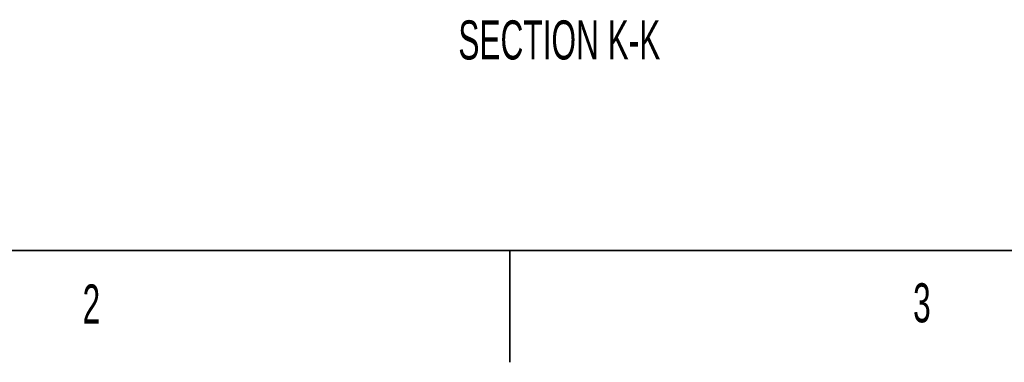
# Model space of a CAD drawing. Header units: millimetres. Extents: x 0 to 12115, y 0 to 8400.
# Tile 2 of 121: x 2132 to 3895, y 0 to 614. Entities that reach past the tile are written whole.
import ezdxf

# ---------------------------------------------------------------- set-up
doc = ezdxf.new("R2010")
doc.units = ezdxf.units.MM
doc.header["$LTSCALE"] = 20
doc.layers.add('SVART_TEXT', color=7, linetype='Continuous')
doc.styles.add('SLDTEXTSTYLE0', font='TXT', dxfattribs={"width": 0.605})

msp = doc.modelspace()

# ---------------------------------------------------------------- linework, layer by layer
at = {"color": 7, "linetype": 'Continuous', "lineweight": 35}
for p, q in [((400, 200), (11720, 200)), ((3010, 0), (3010, 200))]:
    msp.add_line(p, q, dxfattribs=at)

# ---------------------------------------------------------------- texts
at = {"color": 7, "linetype": 'Continuous', "lineweight": 0, "char_height": 70, "attachment_point": 1, "style": 'SLDTEXTSTYLE0'}
for s, insert in [('3', (3732.065423, 141.573563)), ('2', (2244.439577, 139.512192))]:
    msp.add_mtext(s, dxfattribs=dict(at, insert=insert))
at = {"layer": 'SVART_TEXT', "insert": (3098.438581, 612.49406), "char_height": 70, "attachment_point": 2, "style": 'SLDTEXTSTYLE0'}
msp.add_mtext('SECTION K-K', dxfattribs=at)

doc.saveas('drawing.dxf')
